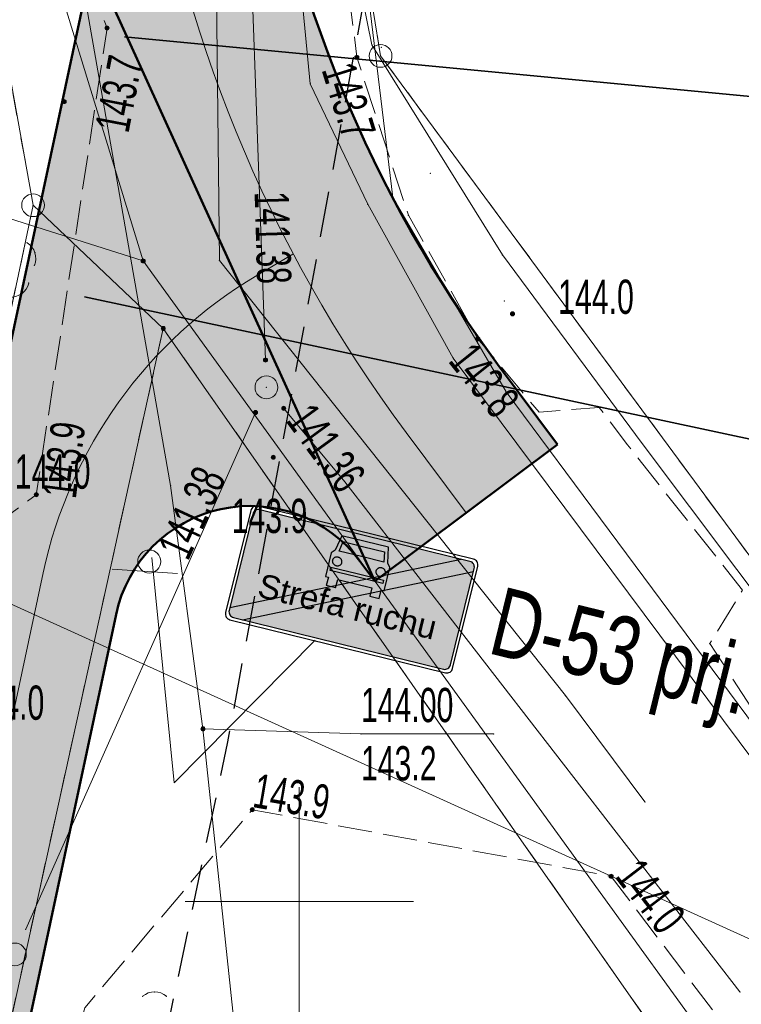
# Model space of a CAD drawing. Extents: x 6456700 to 6518119, y 5963420 to 5980059.
# Tile 142 of 256: x 6512163 to 6512178, y 5965697 to 5965718. Entities that reach past the tile are written whole.
import ezdxf
from ezdxf.enums import TextEntityAlignment as Align

# ---------------------------------------------------------------- set-up
doc = ezdxf.new("R2010")
doc.units = 0
doc.header["$MEASUREMENT"] = 0
for name, pattern in [('L_0_03', [1, 0.5, -0.5]), ('L_0_04', [1.5, 1, -0.5]), ('L_0_52', [1, 0.75, -0.25])]:
    doc.linetypes.add(name, pattern=pattern)
doc.layers.get('0').update_dxf_attribs({"color": 2, "linetype": 'CONTINUOUS', "lineweight": 5})
for name, color, linetype, lineweight in [('18mm Kreska ciągła', 7, 'CONTINUOUS', 18), ('202_punkt_graniczny', 7, 'CONTINUOUS', 18), ('203_punkt_graniczny', 7, 'CONTINUOUS', 18), ('218_kontur_uzytku_gruntowego', 96, 'L_0_03', 18), ('219_dzialka_ewidencyjna', 7, 'CONTINUOUS', 18), ('35mm Ciągła', 7, 'CONTINUOUS', 35), ('50mm Kreska ciągła', 7, 'CONTINUOUS', 50), ('9mm Kreska ciągła', 252, 'CONTINUOUS', 9), ('drzewo_lisciaste', 7, 'CONTINUOUS', 18), ('jezdnia', 7, 'CONTINUOUS', 18), ('ogrodzenie_trwale', 7, 'CONTINUOUS', 18), ('pikieta_naturalna', 7, 'CONTINUOUS', 18), ('pikieta_naturalna_Atr2', 7, 'CONTINUOUS', 18), ('pikieta_naturalna_Atr3', 7, 'CONTINUOUS', 18), ('przewod_elektroenergetyczny_podziemny', 7, 'CONTINUOUS', 18), ('przewod_kanalizacyjny', 7, 'CONTINUOUS', 18), ('przewod_telekomunikacyjny_podziemny', 7, 'CONTINUOUS', 18), ('przewod_wodociagowy', 7, 'CONTINUOUS', 18), ('rzedna', 7, 'CONTINUOUS', 18), ('rzedna_Atr2', 7, 'CONTINUOUS', 18), ('rzedna_Atr3', 7, 'CONTINUOUS', 18), ('siatka_krzyrzy', 7, 'CONTINUOUS', 18), ('studnia_kanalizacyjna', 7, 'CONTINUOUS', 18), ('Zakres', 7, 'CONTINUOUS', 18)]:
    doc.layers.add(name, color=color, linetype=linetype, lineweight=lineweight)
doc.layers.add('zn_pion', color=7, linetype='CONTINUOUS')
doc.layers.add('ZNAKI_PIONOWE', color=7, linetype='CONTINUOUS')
doc.styles.add('o_d', font='arial.ttf')
doc.styles.get("Standard").update_dxf_attribs({"font": 'txt', "width": 0.75})

# ---------------------------------------------------------------- blocks, each defined once
blk = doc.blocks.new('mdcp_nowa')
at = {"layer": '203_punkt_graniczny', "linetype": 'Continuous', "lineweight": 18, "true_color": 0x000000}
blk.add_hatch(color=18, dxfattribs=at).paths.add_polyline_path([(6494897.02, 5982162.505, 1), (6494897.02, 5982162.595, 1)])
at = {"layer": 'pikieta_naturalna', "linetype": 'Continuous', "lineweight": 18, "true_color": 0x000000}
for points in [[(6494895.79, 5982169.085, 1), (6494895.79, 5982169.175, 1)], [(6494901.26, 5982168.445, 1), (6494901.26, 5982168.535, 1)], [(6494894.85, 5982167.475, 1), (6494894.85, 5982167.565, 1)], [(6494904.67, 5982162.825, 1), (6494904.67, 5982162.915, 1)], [(6494903.91, 5982162.275, 1), (6494903.91, 5982162.365, 1)], [(6494899.43, 5982159.685, 1), (6494899.43, 5982159.775, 1)], [(6494894.24, 5982158.865, 1), (6494894.24, 5982158.955, 1)], [(6494898.97, 5982151.965, 1), (6494898.97, 5982152.055, 1)], [(6494906.83, 5982150.505, 1), (6494906.83, 5982150.595, 1)]]:
    blk.add_hatch(color=18, dxfattribs=at).paths.add_polyline_path(points)
at = {"layer": 'rzedna', "linetype": 'Continuous', "lineweight": 18, "true_color": 0x000000}
for points in [[(6494896.58, 5982163.985, 1), (6494896.58, 5982164.075, 1)], [(6494899.26, 5982161.815, 1), (6494899.26, 5982161.905, 1)], [(6494899.04, 5982160.665, 1), (6494899.04, 5982160.755, 1)], [(6494899.66, 5982160.755, 1), (6494899.66, 5982160.845, 1)], [(6494897.89, 5982153.735, 1), (6494897.89, 5982153.825, 1)]]:
    blk.add_hatch(color=18, dxfattribs=at).paths.add_polyline_path(points)
at = {"layer": '202_punkt_graniczny', "color": 7, "linetype": 'Continuous', "lineweight": 18}
for centre in [(6494901.78, 5982168.52), (6494894.17, 5982165.25)]:
    blk.add_circle(centre, 0.25, dxfattribs=at)
at = {"layer": '202_punkt_graniczny'}
for p in [(6494901.78, 5982168.52), (6494894.17, 5982165.25)]:
    blk.add_point(p, dxfattribs=at)
at = {"layer": '203_punkt_graniczny', "color": 7, "linetype": 'Continuous', "lineweight": 18}
blk.add_circle((6494897.02, 5982162.55), 0.045, dxfattribs=at)
at = {"layer": '203_punkt_graniczny'}
blk.add_point((6494897.02, 5982162.55), dxfattribs=at)
at = {"layer": '218_kontur_uzytku_gruntowego', "lineweight": 18, "flags": 128}
for points in [[(6494899.63, 5982181.82), (6494901.78, 5982168.52)], [(6494894.17, 5982165.25), (6494892.83, 5982172.71)], [(6494901.78, 5982168.52), (6494919.75, 5982144.17)], [(6494882.71, 5982111.1), (6494894.17, 5982165.25)], [(6494897.02, 5982162.55), (6494891.82, 5982138.96)], [(6494911.51, 5982141.83), (6494897.02, 5982162.55)]]:
    blk.add_lwpolyline(points, dxfattribs=at)
at = {"layer": '218_kontur_uzytku_gruntowego'}
for p in [(6494901.78, 5982168.52), (6494901.78, 5982168.52), (6494901.78, 5982168.52), (6494901.78, 5982168.52), (6494894.17, 5982165.25), (6494894.17, 5982165.25), (6494894.17, 5982165.25), (6494894.17, 5982165.25), (6494897.02, 5982162.55), (6494897.02, 5982162.55), (6494897.02, 5982162.55), (6494897.02, 5982162.55)]:
    blk.add_point(p, dxfattribs=at)
at = {"layer": '219_dzialka_ewidencyjna', "color": 3, "linetype": 'Continuous', "lineweight": 18, "flags": 128}
for points in [[(6494899.63, 5982181.82), (6494901.78, 5982168.52)], [(6494892.83, 5982172.71), (6494894.17, 5982165.25)], [(6494901.78, 5982168.52), (6494919.75, 5982144.17)], [(6494882.71, 5982111.1), (6494894.17, 5982165.25)], [(6494897.02, 5982162.55), (6494894.17, 5982165.25)], [(6494897.02, 5982162.55), (6494891.82, 5982138.96)], [(6494897.02, 5982162.55), (6494911.51, 5982141.83)]]:
    blk.add_lwpolyline(points, dxfattribs=at)
at = {"layer": '219_dzialka_ewidencyjna', "color": 3}
for p in [(6494901.78, 5982168.52), (6494901.78, 5982168.52), (6494894.17, 5982165.25), (6494894.17, 5982165.25), (6494894.17, 5982165.25), (6494897.02, 5982162.55), (6494897.02, 5982162.55), (6494897.02, 5982162.55)]:
    blk.add_point(p, dxfattribs=at)
at = {"layer": 'drzewo_lisciaste', "color": 94, "linetype": 'Continuous', "lineweight": 13}
for centre, start, end in [((6494893.83, 5982164.084), 337.452, 58.692), ((6494893.685, 5982163.636), 265.129, 346.779), ((6494896.83, 5982147.62), 49.272, 130.728)]:
    blk.add_arc(centre, 0.4, start, end, dxfattribs=at)
at = {"layer": 'drzewo_lisciaste'}
for p in [(6494894.038, 5982164.426), (6494894.21, 5982164.208), (6494894.199, 5982163.931), (6494894.074, 5982163.545), (6494893.92, 5982163.312), (6494896.569, 5982147.923), (6494896.83, 5982148.02), (6494897.091, 5982147.923)]:
    blk.add_point(p, dxfattribs=at)
at = {"layer": 'jezdnia', "color": 7, "linetype": 'L_0_52', "lineweight": 18, "flags": 128}
blk.add_lwpolyline([(6494906.64, 5982204.07), (6494902.51, 5982191.42), (6494900.83, 5982182.45), (6494900.46, 5982175.05), (6494901.26, 5982168.49), (6494902.39, 5982165.03), (6494903.91, 5982162.32), (6494905.25, 5982160.72), (6494906.57, 5982160.82), (6494907.19, 5982160), (6494909.71, 5982156.82), (6494908.99, 5982155.65), (6494910.46, 5982153.38), (6494916.76, 5982144.94), (6494937.893, 5982116.515), (6494936.342, 5982111.073), (6494913.16, 5982142.2), (6494906.83, 5982150.55), (6494898.97, 5982152.01), (6494895.3, 5982147.67), (6494891.95, 5982135.64), (6494888.64, 5982134.89), (6494891.5, 5982146.29), (6494893.15, 5982153.16), (6494891.97, 5982154.04), (6494892.72, 5982157.79), (6494894.24, 5982158.91), (6494895.79, 5982169.13), (6494894.29, 5982173.33), (6494895.64, 5982177.43), (6494896.84, 5982181.98), (6494898.4, 5982189.84), (6494901.9, 5982203.21), (6494906.14, 5982216.99), (6494910.48, 5982216.25)], close=True, dxfattribs=at)
at = {"layer": 'jezdnia'}
for p in [(6494895.79, 5982169.13), (6494901.26, 5982168.49), (6494902.39, 5982165.03), (6494903.91, 5982162.32), (6494905.25, 5982160.72), (6494906.57, 5982160.82), (6494907.19, 5982160), (6494894.24, 5982158.91), (6494908.99, 5982155.65), (6494898.97, 5982152.01), (6494906.83, 5982150.55)]:
    blk.add_point(p, dxfattribs=at)
at = {"layer": 'ogrodzenie_trwale'}
for p in [(6494901.8, 5982168.71), (6494894.88, 5982167.8), (6494902.87, 5982165.95), (6494904.49, 5982163.15), (6494906.57, 5982160.82)]:
    blk.add_point(p, dxfattribs=at)
at = {"layer": 'pikieta_naturalna', "color": 7, "linetype": 'Continuous', "lineweight": 18}
for centre in [(6494895.79, 5982169.13), (6494901.26, 5982168.49), (6494894.85, 5982167.52), (6494904.67, 5982162.87), (6494903.91, 5982162.32), (6494899.43, 5982159.73), (6494894.24, 5982158.91), (6494898.97, 5982152.01), (6494906.83, 5982150.55)]:
    blk.add_circle(centre, 0.045, dxfattribs=at)
at = {"layer": 'pikieta_naturalna'}
for p in [(6494895.79, 5982169.13), (6494901.26, 5982168.49), (6494894.85, 5982167.52), (6494904.67, 5982162.87), (6494903.91, 5982162.32), (6494899.43, 5982159.73), (6494894.24, 5982158.91), (6494898.97, 5982152.01), (6494906.83, 5982150.55)]:
    blk.add_point(p, dxfattribs=at)
at = {"layer": 'przewod_elektroenergetyczny_podziemny', "color": 1, "linetype": 'Continuous', "lineweight": 18, "flags": 128}
for points in [[(6494893.89, 5982172.74), (6494895.24, 5982173.8), (6494901.29, 5982171.69), (6494902.05, 5982165.42), (6494904.53, 5982161.16), (6494915.81, 5982145.98), (6494917.2, 5982145.07), (6494934.43, 5982122.21), (6494934.47, 5982120.15), (6494935.82, 5982118.44), (6494938.169, 5982117.481)], [(6494893.89, 5982172.74), (6494895.24, 5982173.8), (6494901.08, 5982171.29), (6494901.59, 5982168.76), (6494904.45, 5982164.16), (6494907.51, 5982160.03), (6494910.62, 5982155.89), (6494915.23, 5982149.39), (6494919.67, 5982143.44), (6494920.14, 5982143.62)], [(6494893.89, 5982172.74), (6494895.24, 5982173.8), (6494895.34, 5982169.61), (6494897.18, 5982159.11), (6494897.89, 5982153.78), (6494899.36, 5982139.9)], [(6494912.53, 5982141.98), (6494896.58, 5982164.03), (6494894.06, 5982172.25)]]:
    blk.add_lwpolyline(points, dxfattribs=at)
at = {"layer": 'przewod_elektroenergetyczny_podziemny'}
for p in [(6494901.59, 5982168.76), (6494902.05, 5982165.42), (6494904.45, 5982164.16), (6494896.58, 5982164.03), (6494904.53, 5982161.16), (6494907.51, 5982160.03), (6494897.18, 5982159.11), (6494897.89, 5982153.78)]:
    blk.add_point(p, dxfattribs=at)
at = {"layer": 'przewod_kanalizacyjny', "color": 34, "linetype": 'Continuous', "lineweight": 18, "flags": 128}
for points in [[(6494899.26, 5982161.86), (6494898.77, 5982175.39)], [(6494899.04, 5982160.71), (6494894.01, 5982149.39)], [(6494899.66, 5982160.8), (6494901, 5982159.19), (6494909.65, 5982148.02)]]:
    blk.add_lwpolyline(points, dxfattribs=at)
at = {"layer": 'przewod_kanalizacyjny'}
for p in [(6494899.26, 5982161.86), (6494899.04, 5982160.71), (6494899.66, 5982160.8), (6494901, 5982159.19), (6494894.01, 5982149.39), (6494909.65, 5982148.02)]:
    blk.add_point(p, dxfattribs=at)
at = {"layer": 'przewod_telekomunikacyjny_podziemny', "color": 30, "linetype": 'Continuous', "lineweight": 18, "flags": 128}
for points in [[(6494901.62, 5982190.73), (6494900.43, 5982185.82), (6494899.32, 5982177.51), (6494900.24, 5982167.91), (6494901.5, 5982165.27), (6494903.37, 5982161.9), (6494915.21, 5982146.03), (6494916.57, 5982146.14)], [(6494881.74, 5982161.93), (6494916.57, 5982146.14)]]:
    blk.add_lwpolyline(points, dxfattribs=at)
at = {"layer": 'przewod_telekomunikacyjny_podziemny'}
for p in [(6494900.24, 5982167.91), (6494901.5, 5982165.27), (6494903.37, 5982161.9)]:
    blk.add_point(p, dxfattribs=at)
at = {"layer": 'przewod_wodociagowy', "color": 5, "linetype": 'Continuous', "lineweight": 18, "flags": 128}
blk.add_lwpolyline([(6494907.57, 5982152.18), (6494905.83, 5982154.51), (6494898.25, 5982164.04), (6494898.06, 5982180.83), (6494903.98, 5982205.49), (6494905.04, 5982209.28), (6494911.31, 5982228.37), (6494914.05, 5982237.38), (6494923.22, 5982259.63), (6494928.59, 5982272.81), (6494941.25, 5982299.9), (6494937.3, 5982301.7), (6494937.02, 5982301.82)], dxfattribs=at)
at = {"layer": 'przewod_wodociagowy'}
for p in [(6494898.25, 5982164.04), (6494905.83, 5982154.51), (6494907.57, 5982152.18)]:
    blk.add_point(p, dxfattribs=at)
at = {"layer": 'rzedna', "color": 7, "linetype": 'Continuous', "lineweight": 18}
for centre in [(6494896.58, 5982164.03), (6494899.26, 5982161.86), (6494899.04, 5982160.71), (6494899.66, 5982160.8), (6494897.89, 5982153.78)]:
    blk.add_circle(centre, 0.045, dxfattribs=at)
at = {"layer": 'rzedna'}
for p in [(6494896.58, 5982164.03), (6494899.26, 5982161.86), (6494899.04, 5982160.71), (6494899.66, 5982160.8), (6494897.89, 5982153.78)]:
    blk.add_point(p, dxfattribs=at)
at = {"layer": 'rzedna_Atr2', "color": 7, "linetype": 'Continuous', "lineweight": 18, "flags": 128}
for points in [[(6494896.58, 5982164.03), (6494892.63, 5982165.28), (6494889.75, 5982165.28)], [(6494897.89, 5982153.78), (6494901.35, 5982153.67), (6494904.257, 5982153.67)]]:
    blk.add_lwpolyline(points, dxfattribs=at)
at = {"layer": 'rzedna_Atr2'}
for p in [(6494896.58, 5982164.03), (6494897.89, 5982153.78), (6494901.35, 5982153.67), (6494904.257, 5982153.67)]:
    blk.add_point(p, dxfattribs=at)
at = {"layer": 'siatka_krzyrzy', "linetype": 'Continuous', "lineweight": 18, "flags": 128}
for points in [[(6494900, 5982147.5), (6494900, 5982152.5)], [(6494897.5, 5982150), (6494902.5, 5982150)]]:
    blk.add_lwpolyline(points, dxfattribs=at)
at = {"layer": 'studnia_kanalizacyjna', "color": 34, "linetype": 'Continuous', "lineweight": 13}
for centre in [(6494899.28, 5982161.26), (6494893.77, 5982148.84)]:
    blk.add_circle(centre, 0.25, dxfattribs=at)
at = {"layer": 'studnia_kanalizacyjna'}
blk.add_point((6494899.28, 5982161.26), dxfattribs=at)
at = {"layer": 'Zakres', "linetype": 'L_0_04', "lineweight": 25, "flags": 128}
blk.add_lwpolyline([(6495113.77, 5985050.22), (6495121.12, 5984877.07), (6495125.76, 5984757.87), (6495129.89, 5984649.81), (6495141.08, 5984611.3), (6495145.77, 5984544.53), (6495147.36, 5984487.27), (6495157.22, 5984392.07), (6495162.95, 5984387.45), (6495180.24, 5984384.16), (6495229.5, 5984386.61), (6495251.65, 5984373.41), (6495258.77, 5984357.12), (6495255.44, 5984330.44), (6495250.77, 5984304.39), (6495252.21, 5984282.78), (6495255.46, 5984256.45), (6495254.94, 5984238.25), (6495266.4, 5984211), (6495277.24, 5984182.33), (6495294.2, 5984133.19), (6495300.94, 5984095.37), (6495313.24, 5984037.69), (6495317.44, 5983978.18), (6495300.35, 5983922.18), (6495282.35, 5983883.38), (6495266.21, 5983862.23), (6495242.03, 5983839.67), (6495211.11, 5983816.86), (6495158.26, 5983772.66), (6495130.6, 5983651.16), (6495116.31, 5983543.43), (6495129.51, 5983346.73), (6495134.58, 5983264.71), (6495139.64, 5983186.97), (6495193.25, 5983077.94), (6495199.2, 5983041.97), (6495206.23, 5983026), (6495208.96, 5983004.88), (6495202.27, 5982979.48), (6495202.42, 5982950.13), (6495209.35, 5982897.38), (6495215.97, 5982850.34), (6495228.6, 5982809.97), (6495226.85, 5982778.82), (6495225.04, 5982750.56), (6495220.26, 5982723.37), (6495226.54, 5982679.97), (6495206.06, 5982669.48), (6495192.68, 5982657.71), (6495184.57, 5982648.65), (6495174.78, 5982624.58), (6495164.23, 5982604.61), (6495150.7, 5982588.3), (6495137.69, 5982582.43), (6495118.26, 5982573.75), (6495100.35, 5982558.42), (6495090.36, 5982544.99), (6495075.87, 5982519.06), (6495060.83, 5982499.68), (6495049.41, 5982485.49), (6495035.07, 5982459.7), (6495006.7, 5982406.64), (6494980.89, 5982351.84), (6494944.35, 5982293.29), (6494925.72, 5982250.11), (6494905.2, 5982190.37), (6494898.43, 5982153.5), (6494879.51, 5982063.89), (6494864.14, 5981992.66), (6494816.93, 5981768.61), (6494777.79, 5981577.7), (6494739.84, 5981394.72), (6494718.65, 5981297.89), (6494716.45, 5981237.31), (6494738.62, 5981208.21), (6494776.48, 5981173.06), (6494817.16, 5981137.44), (6494847.63, 5981109.8), (6494877.39, 5981077.08), (6494912.75, 5981030.55), (6494916.06, 5981014.71), (6494903.86, 5980957.01), (6494916.13, 5980953.51), (6494892.32, 5980927.59), (6494850.7, 5980858.8), (6494806.81, 5980779.89), (6494785.1, 5980753.49), (6494715.22, 5980723.29), (6494679.96, 5980686.78), (6494651.35, 5980651.29), (6494549.14, 5980683.24), (6494511.84, 5980659.66), (6494443.61, 5980630.33), (6494428.78, 5980598.6), (6494431.58, 5980579.46), (6494420.56, 5980549.76), (6494416.45, 5980528.2), (6494403.86, 5980507.16), (6494388.89, 5980482.96), (6494365.32, 5980407.99), (6494335.67, 5980315.15), (6494332.29, 5980297.41), (6494335.1, 5980278.18), (6494347.25, 5980254.84), (6494336.79, 5980250.09), (6494300.04, 5980271.34), (6494320.8, 5980301.43), (6494336.81, 5980349.17), (6494344.85, 5980380.92), (6494360.85, 5980437.13), (6494374.18, 5980476.38), (6494386.14, 5980498.84), (6494403.02, 5980528.52), (6494411.33, 5980563.19), (6494420.84, 5980586.25), (6494420.25, 5980601.11), (6494434.95, 5980635.94), (6494446.75, 5980644.99), (6494465.77, 5980647.27), (6494513.02, 5980669.46), (6494507.85, 5980679.68), (6494547.89, 5980705.83), (6494570.06, 5980691.34), (6494636.17, 5980669.05), (6494706.14, 5980756.86), (6494742.78, 5980772.58), (6494798.53, 5980814.27), (6494826.12, 5980867.97), (6494849.57, 5980908.6), (6494845.35, 5980942.01), (6494853.94, 5980970.83), (6494891.08, 5980960.54), (6494890.11, 5980965.73), (6494903.94, 5981025.69), (6494869.98, 5981070.3), (6494770.97, 5981160.58), (6494728.18, 5981200.64), (6494706.13, 5981229.56), (6494707.94, 5981299.75), (6494728.84, 5981398.1), (6494767.06, 5981580.19), (6494806.17, 5981770.55), (6494854.36, 5981994.76), (6494869.73, 5982065.97), (6494888.61, 5982155.44), (6494891.67, 5982173.95), (6494895.82, 5982197.45), (6494916.38, 5982253.72), (6494935.47, 5982297.95), (6494954.97, 5982331.67), (6494972.09, 5982356.64), (6494997.76, 5982411.14), (6495026.29, 5982464.48), (6495041.09, 5982491.09), (6495052.99, 5982505.88), (6495067.51, 5982524.6), (6495081.94, 5982550.43), (6495092.99, 5982565.28), (6495112.86, 5982582.29), (6495133.59, 5982591.55), (6495144.48, 5982596.46), (6495155.87, 5982610.19), (6495165.7, 5982628.8), (6495175.96, 5982654.03), (6495185.62, 5982664.83), (6495200.4, 5982677.82), (6495212.49, 5982688.04), (6495209.64, 5982723.43), (6495215.22, 5982750.57), (6495216.87, 5982779.54), (6495218.31, 5982809.31), (6495206.86, 5982847.92), (6495199.44, 5982894.74), (6495192.11, 5982948.71), (6495190.16, 5982979.24), (6495183.47, 5983075.16), (6495129.79, 5983184.34), (6495124.6, 5983264.07), (6495119.53, 5983346.09), (6495106.27, 5983543.75), (6495120.74, 5983652.9), (6495148.75, 5983779.42), (6495204.15, 5983826.04), (6495273.41, 5983889.36), (6495288.53, 5983927.42), (6495300.83, 5983964.69), (6495303.91, 5983980.14), (6495301.32, 5984039.55), (6495291.1, 5984093.63), (6495284.5, 5984130.67), (6495267.84, 5984178.93), (6495257.12, 5984207.3), (6495244.96, 5984236.19), (6495244.79, 5984255.42), (6495242.25, 5984281.97), (6495240.71, 5984304.95), (6495245.55, 5984331.94), (6495248.51, 5984355.64), (6495243.77, 5984366.47), (6495226.98, 5984376.47), (6495179.54, 5984374.12), (6495158.61, 5984378.09), (6495147.7, 5984386.91), (6495137.38, 5984486.61), (6495135.78, 5984544.04), (6495131.18, 5984609.54), (6495119.95, 5984648.2), (6495115.76, 5984757.49), (6495111.12, 5984876.67), (6495103.73, 5985050.93), (6495109.36, 5985081.73), (6495120.41, 5985085.88)], close=True, dxfattribs=at)
at = {"layer": 'Zakres'}
blk.add_point((6494898.43, 5982153.5), dxfattribs=at)
at = {"layer": 'pikieta_naturalna_Atr2', "color": 7, "lineweight": 15, "width": 0.66}
for s, rotation, p in [('143.7', 79.1, (6494895.52, 5982166.95)), ('143.7', 287.2, (6494901.2, 5982168.44)), ('143.8', 308.6, (6494903.83, 5982162.3)), ('143.9', 82.6, (6494894.36, 5982158.9)), ('143.9', 350.3, (6494899.08, 5982152.81)), ('144.0', 307.5, (6494907.49, 5982151))]:
    blk.add_text(s, height=0.75, rotation=rotation, dxfattribs=at).set_placement(p, align=Align.TOP_LEFT)
for s, p in [('144.0', (6494905.67, 5982163.62)), ('144.0', (6494893.77, 5982159.79)), ('143.9', (6494898.52, 5982158.82)), ('144.0', (6494892.76, 5982154.73))]:
    blk.add_text(s, height=0.75, dxfattribs=at).set_placement(p, align=Align.TOP_LEFT)
at = {"layer": 'pikieta_naturalna_Atr3', "color": 7, "lineweight": 15, "width": 0.66}
for s, rotation, p in [('143.7', 79.1, (6494895.52, 5982166.95)), ('143.7', 287.2, (6494901.2, 5982168.44)), ('143.8', 308.6, (6494903.83, 5982162.3)), ('143.9', 82.6, (6494894.36, 5982158.9)), ('143.9', 350.3, (6494899.08, 5982152.81)), ('144.0', 307.5, (6494907.49, 5982151))]:
    blk.add_text(s, height=0.75, rotation=rotation, dxfattribs=at).set_placement(p, align=Align.TOP_LEFT)
at = {"layer": 'rzedna_Atr2', "color": 7, "lineweight": 15, "width": 0.66}
for s, rotation, p in [('141.38', 271.7, (6494899.77, 5982165.563)), ('141.36', 306.2, (6494900.295, 5982160.973)), ('141.38', 65.2, (6494896.879, 5982157.754))]:
    blk.add_text(s, height=0.75, rotation=rotation, dxfattribs=at).set_placement(p, align=Align.TOP_LEFT)
blk.add_text('144.00', height=0.75, dxfattribs=at).set_placement((6494901.35, 5982154.678), align=Align.TOP_LEFT)
at = {"layer": 'rzedna_Atr3', "color": 7, "lineweight": 15, "width": 0.66}
blk.add_text('143.2', height=0.75, dxfattribs=at).set_placement((6494901.35, 5982153.402), align=Align.TOP_LEFT)
blk = doc.blocks.new('D-47_k')
blk.add_hatch(color=255).paths.add_polyline_path([(39, 37, 0.414214), (37, 39), (-37, 39, 0.414214), (-39, 37), (-39, 3, 0.414214), (-37, 1), (37, 1, 0.414214), (39, 3)])
at = {"color": 7}
for points in [[(-38, 0), (38, 0, 0.414214), (40, 2), (40, 38, 0.414214), (38, 40), (-38, 40, 0.414214), (-40, 38), (-40, 2, 0.414214)], [(-37, 1), (37, 1, 0.414214), (39, 3), (39, 37, 0.414214), (37, 39), (-37, 39, 0.414214), (-39, 37), (-39, 3, 0.414214)]]:
    blk.add_lwpolyline(points, format="xyb", close=True, dxfattribs=at)
blk = doc.blocks.new('du3_k')
blk.add_hatch(color=10).paths.add_polyline_path([(39, 35.92), (39, 37, 0.414214), (37, 39), (33.85, 39), (-39, 4.08), (-39, 3, 0.414214), (-37, 1), (-33.85, 1)])
at = {"color": 10}
for p, q in [((-39, 4.08), (33.85, 39)), ((-33.85, 1), (39, 35.92))]:
    blk.add_line(p, q, dxfattribs=at)
blk = doc.blocks.new('^pi064030-234042')
h = blk.add_hatch()
h.set_pattern_fill('ANGLE', color=19)
h.set_pattern_definition([(0, (-5.734, -2.136), (0, 6.985), [5.08, -1.905]), (90, (-5.734, -2.136), (-6.985, 4e-16), [5.08, -1.905])])
h.paths.add_polyline_path([(0.661, 2.221), (0.661, 1.921), (0.986, 1.921), (0.986, 2.221), (1.086, 2.221), (1.086, 3.046), (0.986, 3.171), (0.879, 3.703), (0.054, 3.703), (-0.771, 3.703), (-0.876, 3.171), (-0.976, 3.046), (-0.976, 2.221), (-0.876, 2.221), (-0.876, 1.921), (-0.546, 1.921), (-0.546, 2.221)])
h.paths.add_polyline_path([(-0.727, 3.171), (-0.671, 3.521), (0.054, 3.521), (0.779, 3.521), (0.843, 3.171), (0.054, 3.171)], flags=16)
h.paths.add_polyline_path([(0.054, 2.571), (0.986, 2.571), (0.986, 2.458), (0.054, 2.458), (-0.876, 2.458), (-0.876, 2.571)], flags=16)
h.paths.add_polyline_path([(-0.55, 2.841, -0.054772), (-0.546, 2.812, -0.054772), (-0.55, 2.783, -0.053777), (-0.559, 2.756, -0.052029), (-0.574, 2.73, -0.049907), (-0.595, 2.707, -0.047796), (-0.62, 2.689, -0.045996), (-0.649, 2.675, -0.044706), (-0.68, 2.667, -0.044038), (-0.712, 2.664, -0.044038), (-0.745, 2.667, -0.044706), (-0.776, 2.675, -0.045996), (-0.804, 2.689, -0.047796), (-0.829, 2.707, -0.049237), (-0.85, 2.73, -0.052742), (-0.865, 2.756, -0.053777), (-0.875, 2.783, -0.054772), (-0.878, 2.812, -0.054772), (-0.875, 2.841, -0.053777), (-0.865, 2.869, -0.052742), (-0.85, 2.895, -0.049237), (-0.829, 2.917, -0.047796), (-0.804, 2.936, -0.045996), (-0.776, 2.949, -0.044706), (-0.745, 2.958, -0.044038), (-0.712, 2.961, -0.044038), (-0.68, 2.958, -0.044706), (-0.649, 2.949, -0.045996), (-0.62, 2.936, -0.047796), (-0.595, 2.917, -0.049907), (-0.574, 2.895, -0.052029), (-0.559, 2.869, -0.053777)], flags=16)
h.paths.add_polyline_path([(0.656, 2.812, -0.054772), (0.659, 2.841, -0.053777), (0.668, 2.869, -0.052742), (0.684, 2.895, -0.049237), (0.704, 2.917, -0.047796), (0.73, 2.936, -0.045996), (0.758, 2.949, -0.044706), (0.789, 2.958, -0.044038), (0.822, 2.961, -0.044038), (0.854, 2.958, -0.044706), (0.885, 2.949, -0.045996), (0.914, 2.936, -0.047796), (0.939, 2.917, -0.049907), (0.959, 2.895, -0.052029), (0.975, 2.869, -0.053777), (0.984, 2.841, -0.054772), (0.987, 2.812, -0.054772), (0.984, 2.783, -0.053777), (0.975, 2.756, -0.052029), (0.959, 2.73, -0.049907), (0.939, 2.707, -0.047796), (0.914, 2.689, -0.045996), (0.885, 2.675, -0.044706), (0.854, 2.667, -0.044038), (0.822, 2.664, -0.044038), (0.789, 2.667, -0.044706), (0.758, 2.675, -0.045996), (0.73, 2.689, -0.047796), (0.704, 2.707, -0.049237), (0.684, 2.73, -0.052742), (0.668, 2.756, -0.053777), (0.659, 2.783, -0.054772)], flags=16)
at = {"color": 7, "linetype": 'Continuous'}
for p, q in [((-0.771, 3.703), (-0.876, 3.171)), ((0.054, 3.703), (-0.771, 3.703)), ((-0.727, 3.171), (-0.671, 3.521)), ((-0.671, 3.521), (0.054, 3.521)), ((0.879, 3.703), (0.054, 3.703)), ((0.054, 3.521), (0.779, 3.521)), ((0.779, 3.521), (0.843, 3.171)), ((0.986, 3.171), (0.879, 3.703)), ((-0.876, 3.171), (-0.976, 3.046)), ((-0.976, 3.046), (-0.976, 2.221)), ((0.054, 3.171), (-0.727, 3.171)), ((0.843, 3.171), (0.054, 3.171)), ((1.086, 3.046), (0.986, 3.171)), ((1.086, 2.221), (1.086, 3.046)), ((-0.876, 2.571), (0.054, 2.571)), ((-0.876, 2.458), (-0.876, 2.571)), ((0.054, 2.458), (-0.876, 2.458)), ((0.054, 2.571), (0.986, 2.571)), ((0.986, 2.458), (0.054, 2.458)), ((0.986, 2.571), (0.986, 2.458)), ((-0.976, 2.221), (-0.876, 2.221)), ((-0.876, 2.221), (-0.876, 1.921)), ((-0.546, 2.221), (0.661, 2.221)), ((-0.546, 1.921), (-0.546, 2.221)), ((0.661, 2.221), (0.661, 1.921)), ((0.986, 1.921), (0.986, 2.221)), ((0.986, 2.221), (1.086, 2.221)), ((-0.546, 1.921), (-0.876, 1.921)), ((0.661, 1.921), (0.986, 1.921))]:
    blk.add_line(p, q, dxfattribs=at)
for points in [[(-0.878, 2.812, 0.054772), (-0.875, 2.783, 0.053777), (-0.865, 2.756, 0.052029), (-0.85, 2.73, 0.049907), (-0.829, 2.707, 0.047796), (-0.804, 2.689, 0.045996), (-0.776, 2.675, 0.044706), (-0.745, 2.667, 0.044038), (-0.712, 2.664, 0.044038), (-0.68, 2.667, 0.044706), (-0.649, 2.675, 0.045996), (-0.62, 2.689, 0.047796), (-0.595, 2.707, 0.049907), (-0.574, 2.73, 0.052029), (-0.559, 2.756, 0.053777), (-0.55, 2.783, 0.054772), (-0.546, 2.812, 0.054772), (-0.55, 2.841, 0.053777), (-0.559, 2.869, 0.052029), (-0.574, 2.895, 0.049907), (-0.595, 2.917, 0.047796), (-0.62, 2.936, 0.045996), (-0.649, 2.949, 0.044706), (-0.68, 2.958, 0.044038), (-0.712, 2.961, 0.044038), (-0.745, 2.958, 0.044706), (-0.776, 2.949, 0.045996), (-0.804, 2.936, 0.047796), (-0.829, 2.917, 0.049907), (-0.85, 2.895, 0.052029), (-0.865, 2.869, 0.053777), (-0.875, 2.841, 0.054772)], [(0.987, 2.812, 0.054772), (0.984, 2.841, 0.053777), (0.975, 2.869, 0.052029), (0.959, 2.895, 0.049907), (0.939, 2.917, 0.047796), (0.914, 2.936, 0.045996), (0.885, 2.949, 0.044706), (0.854, 2.958, 0.044038), (0.822, 2.961, 0.044038), (0.789, 2.958, 0.044706), (0.758, 2.949, 0.045996), (0.73, 2.936, 0.047796), (0.704, 2.917, 0.049907), (0.684, 2.895, 0.052029), (0.668, 2.869, 0.053777), (0.659, 2.841, 0.054772), (0.656, 2.812, 0.054772), (0.659, 2.783, 0.053777), (0.668, 2.756, 0.052029), (0.684, 2.73, 0.049907), (0.704, 2.707, 0.047796), (0.73, 2.689, 0.045996), (0.758, 2.675, 0.044706), (0.789, 2.667, 0.044038), (0.822, 2.664, 0.044038), (0.854, 2.667, 0.044706), (0.885, 2.675, 0.045996), (0.914, 2.689, 0.047796), (0.939, 2.707, 0.049907), (0.959, 2.73, 0.052029), (0.975, 2.756, 0.053777), (0.984, 2.783, 0.054772)]]:
    blk.add_lwpolyline(points, format="xyb", close=True, dxfattribs=at)
at = {"layer": 'zn_pion', "xscale": 0.09999999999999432, "yscale": 0.09999999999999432, "zscale": 0.09999999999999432}
for name in ['D-47_k', 'du3_k']:
    blk.add_blockref(name, (0, 0), dxfattribs=at)
at = {"layer": 'zn_pion', "color": 250, "style": 'o_d'}
blk.add_text('Strefa ruchu', height=0.82, dxfattribs=at).set_placement((0, 1.4), align=Align.MIDDLE_CENTER)

msp = doc.modelspace()

# ---------------------------------------------------------------- block references
at = {"linetype": 'ByBlock'}
msp.add_blockref('mdcp_nowa', (17268.786, -16450.998), dxfattribs=at)

# ---------------------------------------------------------------- next in the draw order: hatches: boundary and pattern name
at = {"layer": '9mm Kreska ciągła'}
h = msp.add_hatch(dxfattribs=at)
h.set_pattern_fill('SAND_AND_LIME', color=4, scale=0.1)
h.set_pattern_definition([(37.5, (6512163.41104, 5965706.02106), (-0.006803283, 0.208096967), [0, -0.16416, 0, -0.1836, 0, -0.1755]), (7.5, (6512163.41104, 5965706.02106), (0.19113588, 0.30479178), [0, -0.08856, 0, -0.14796, 0, -0.0567]), (-32.5, (6512163.2782, 5965706.02106), (0.33632732, 0.00061118), [0, -0.054, 0, -0.1944, 0, -0.2538]), (-42.5, (6512163.2782, 5965706.02106), (0.32466167, 0.09478896), [0, -0.027, 0, -0.12744, 0, -0.1458])])
edge = h.paths.add_edge_path()
edge.add_line((6512494.454, 5966351.121), (6512492.815, 5966327.914))
edge.add_arc((6512641.445, 5966317.419), 149, 175.96099, 178.25385)
edge.add_line((6512492.514, 5966321.96), (6512491.933, 5966302.891))
edge.add_arc((6512440.957, 5966304.445), 51, 348.133, 358.2538, ccw=False)
edge.add_line((6512490.867, 5966293.957), (6512486.741, 5966274.321))
edge.add_arc((6512500.441, 5966271.442), 14, 168.133, 189.6608)
edge.add_line((6512486.64, 5966269.093), (6512490.395, 5966247.035))
edge.add_line((6512490.395, 5966247.035), (6512490.607, 5966245.791))
edge.add_arc((6512474.833, 5966243.106), 16, 357.4133, 369.6608, ccw=False)
edge.add_line((6512490.817, 5966242.384), (6512490.724, 5966240.322))
edge.add_arc((6512474.74, 5966241.044), 16, 304.6947, 357.4133, ccw=False)
edge.add_line((6512483.848, 5966227.889), (6512479.157, 5966224.642))
edge.add_arc((6512563.968, 5966102.134), 149, 124.69475, 128.17467)
edge.add_line((6512471.877, 5966219.268), (6512459.798, 5966209.771))
edge.add_arc((6512468.451, 5966198.766), 14, 128.1747, 146.5283)
edge.add_line((6512456.773, 5966206.487), (6512454.137, 5966202.499))
edge.add_arc((6512536.718, 5966147.898), 99, 146.52826, 150.19331)
edge.add_line((6512450.815, 5966197.109), (6512447.264, 5966190.909))
edge.add_arc((6512533.167, 5966141.699), 99, 150.19331, 155.56334)
edge.add_line((6512443.035, 5966182.654), (6512432.867, 5966160.275))
edge.add_arc((6512409.196, 5966171.031), 26, 321.1758, 335.5633, ccw=False)
edge.add_line((6512429.452, 5966154.731), (6512421.621, 5966145))
edge.add_arc((6512409.156, 5966155.031), 16, 309.5931, 321.1758, ccw=False)
edge.add_line((6512419.353, 5966142.701), (6512410.592, 5966135.455))
edge.add_arc((6512400.395, 5966147.785), 16, 291.7201, 309.5931, ccw=False)
edge.add_line((6512406.316, 5966132.921), (6512399.28, 5966130.118))
edge.add_arc((6512417.414, 5966084.597), 49, 111.7201, 118.6787)
edge.add_line((6512393.899, 5966127.586), (6512378.766, 5966119.308))
edge.add_arc((6512390.283, 5966098.252), 24, 118.6787, 130.9764)
edge.add_line((6512374.545, 5966116.372), (6512369.458, 5966111.954))
edge.add_arc((6512385.196, 5966093.834), 24, 130.9764, 144.2474)
edge.add_line((6512365.719, 5966107.857), (6512360.498, 5966100.604))
edge.add_arc((6512392.148, 5966077.817), 39, 144.2474, 151.7186)
edge.add_line((6512357.804, 5966096.296), (6512346.179, 5966074.69))
edge.add_arc((6512310.073, 5966094.116), 41, 323.54, 331.7186, ccw=False)
edge.add_line((6512343.048, 5966069.751), (6512332.977, 5966056.12))
edge.add_arc((6512291.959, 5966086.427), 51, 314.8687, 323.54, ccw=False)
edge.add_line((6512327.939, 5966050.283), (6512325.436, 5966047.791))
edge.add_arc((6512381.169, 5965991.802), 79, 134.86874, 142.03498)
edge.add_line((6512318.887, 5966040.401), (6512317.812, 5966039.024))
edge.add_arc((6512348.559, 5966015.032), 39, 142.035, 151.9019)
edge.add_line((6512314.155, 5966033.4), (6512307.014, 5966020.024))
edge.add_arc((6512085.596, 5966138.241), 251, 330.1315, 331.90193, ccw=False)
edge.add_line((6512303.256, 5966013.24), (6512293.172, 5965995.681))
edge.add_arc((6512509.097, 5965871.676), 249, 150.1315, 153.31422)
edge.add_line((6512286.62, 5965983.501), (6512270.802, 5965952.031))
edge.add_arc((6512493.279, 5965840.205), 249, 153.31422, 155.41165)
edge.add_line((6512266.858, 5965943.813), (6512249.846, 5965906.636))
edge.add_arc((6512203.471, 5965927.857), 51, 325.4005, 335.4117, ccw=False)
edge.add_line((6512245.451, 5965898.897), (6512232.463, 5965880.07))
edge.add_arc((6512313.954, 5965823.854), 99, 145.40047, 150.15364)
edge.add_line((6512228.085, 5965873.124), (6512213.877, 5965848.362))
edge.add_arc((6512299.746, 5965799.092), 99, 150.15364, 156.12969)
edge.add_line((6512209.214, 5965839.154), (6512198.858, 5965815.752))
edge.add_arc((6512518.006, 5965674.523), 349, 156.12969, 156.8073)
edge.add_line((6512197.211, 5965811.968), (6512194.929, 5965806.643))
edge.add_arc((6512331.888, 5965747.963), 149, 156.8073, 160.58951)
edge.add_line((6512191.357, 5965797.481), (6512178.615, 5965761.319))
edge.add_arc((6511941.881, 5965844.735), 251, 339.22463, 340.58951, ccw=False)
edge.add_line((6512176.561, 5965755.704), (6512169.456, 5965736.976))
edge.add_arc((6512195.168, 5965727.222), 27.5, 159.2246, 216.7393)
edge.add_line((6512173.13, 5965710.772), (6512174.444, 5965709.012))
edge.add_line((6512174.444, 5965709.012), (6512170.437, 5965706.021))
edge.add_line((6512170.437, 5965706.021), (6512164.212, 5965719.71))
edge.add_arc((6512161.212, 5965719.741), 3, 359.4073, 370.8714)
edge.add_arc((6512205.039, 5965728.159), 41.628, 165.2606, 190.8714, ccw=False)
edge.add_line((6512164.781, 5965738.75), (6512171.886, 5965757.477))
edge.add_arc((6511941.881, 5965844.735), 246, 339.22463, 340.58951)
edge.add_line((6512173.899, 5965762.981), (6512186.641, 5965799.143))
edge.add_arc((6512331.888, 5965747.963), 154, 156.8073, 160.58951, ccw=False)
edge.add_line((6512190.333, 5965808.612), (6512192.615, 5965813.937))
edge.add_arc((6512518.006, 5965674.523), 354, 156.12969, 156.8073, ccw=False)
edge.add_line((6512194.286, 5965817.775), (6512204.642, 5965841.178))
edge.add_arc((6512299.746, 5965799.092), 104, 150.15364, 156.12969, ccw=False)
edge.add_line((6512209.541, 5965850.851), (6512223.749, 5965875.613))
edge.add_arc((6512313.954, 5965823.854), 104, 145.40047, 150.15364, ccw=False)
edge.add_line((6512228.348, 5965882.91), (6512241.335, 5965901.737))
edge.add_arc((6512203.471, 5965927.857), 46, 325.4005, 335.4117)
edge.add_line((6512245.3, 5965908.717), (6512262.312, 5965945.894))
edge.add_arc((6512493.279, 5965840.205), 254, 153.31422, 155.41165, ccw=False)
edge.add_line((6512266.334, 5965954.276), (6512282.153, 5965985.747))
edge.add_arc((6512509.097, 5965871.676), 254, 150.1315, 153.31422, ccw=False)
edge.add_line((6512288.836, 5965998.171), (6512298.92, 5966015.73))
edge.add_arc((6512085.596, 5966138.241), 246, 330.1315, 331.90193)
edge.add_line((6512302.603, 5966022.379), (6512309.745, 5966035.755))
edge.add_arc((6512348.559, 5966015.032), 44, 142.035, 151.9019, ccw=False)
edge.add_line((6512313.87, 5966042.1), (6512314.945, 5966043.477))
edge.add_arc((6512381.169, 5965991.802), 84, 134.86874, 142.03498, ccw=False)
edge.add_line((6512321.909, 5966051.335), (6512324.411, 5966053.826))
edge.add_arc((6512291.959, 5966086.427), 46, 314.8687, 323.54)
edge.add_line((6512328.955, 5966059.091), (6512339.027, 5966072.722))
edge.add_arc((6512310.073, 5966094.116), 36, 323.54, 331.7186)
edge.add_line((6512341.776, 5966077.059), (6512353.4, 5966098.665))
edge.add_arc((6512392.148, 5966077.817), 44, 144.2474, 151.7186, ccw=False)
edge.add_line((6512356.44, 5966103.526), (6512361.662, 5966110.778))
edge.add_arc((6512385.196, 5966093.834), 29, 130.9764, 144.2474, ccw=False)
edge.add_line((6512366.18, 5966115.728), (6512371.267, 5966120.147))
edge.add_arc((6512390.283, 5966098.252), 29, 118.6787, 130.9764, ccw=False)
edge.add_line((6512376.366, 5966123.695), (6512391.499, 5966131.972))
edge.add_arc((6512417.414, 5966084.597), 54, 111.7201, 118.6787, ccw=False)
edge.add_line((6512397.43, 5966134.763), (6512404.466, 5966137.566))
edge.add_arc((6512400.395, 5966147.785), 11, 291.7201, 309.5931)
edge.add_line((6512407.405, 5966139.308), (6512409.544, 5966141.077))
edge.add_line((6512409.544, 5966141.077), (6512412.36, 5966140.811))
edge.add_line((6512412.36, 5966140.811), (6512417.441, 5966145.013))
edge.add_arc((6512409.156, 5966155.031), 13, 309.5931, 321.1758)
edge.add_line((6512419.284, 5966146.881), (6512427.115, 5966156.612))
edge.add_arc((6512409.196, 5966171.031), 23, 321.1758, 335.5633)
edge.add_line((6512430.135, 5966161.516), (6512434.645, 5966171.44))
edge.add_line((6512434.645, 5966171.44), (6512440.928, 5966185.268))
edge.add_line((6512440.928, 5966185.268), (6512439.963, 5966187.841))
edge.add_arc((6512668.213, 5966069.673), 257.025, 151.22581, 152.62894, ccw=False)
edge.add_line((6512442.925, 5966193.394), (6512446.477, 5966199.594))
edge.add_arc((6512536.718, 5966147.898), 104, 146.52826, 150.19331, ccw=False)
edge.add_line((6512449.966, 5966205.257), (6512452.602, 5966209.244))
edge.add_arc((6512468.451, 5966198.766), 19, 128.1747, 146.5283, ccw=False)
edge.add_line((6512456.708, 5966213.702), (6512468.787, 5966223.198))
edge.add_arc((6512563.968, 5966102.134), 154, 124.69475, 128.17467, ccw=False)
edge.add_line((6512476.311, 5966228.753), (6512481.002, 5966232))
edge.add_arc((6512474.74, 5966241.044), 11, 304.6947, 357.4133)
edge.add_line((6512485.729, 5966240.548), (6512485.822, 5966242.609))
edge.add_arc((6512474.833, 5966243.106), 11, 357.4133, 369.6608)
edge.add_line((6512485.677, 5966244.952), (6512485.4, 5966246.584))
edge.add_line((6512485.4, 5966246.584), (6512485.465, 5966247.035))
edge.add_line((6512485.465, 5966247.035), (6512481.305, 5966271.715))
edge.add_line((6512481.305, 5966271.715), (6512486.925, 5966298.805))
edge.add_line((6512486.925, 5966298.805), (6512487.695, 5966325.335))
edge.add_line((6512487.695, 5966325.335), (6512488.895, 5966340.485))
edge.add_line((6512488.895, 5966340.485), (6512488.714, 5966340.814))
edge.add_line((6512488.714, 5966340.814), (6512489.699, 5966354.77))
edge.add_line((6512489.699, 5966354.77), (6512494.454, 5966351.121))
h = msp.add_hatch(dxfattribs=at)
h.set_pattern_fill('SAND_AND_LIME', color=4, scale=0.1)
h.set_pattern_definition([(37.5, (6506978.44693, 5965466.5146), (-0.0068032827, 0.208096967), [0, -0.16416, 0, -0.1836, 0, -0.1755]), (7.5, (6506978.44693, 5965466.5146), (0.191135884, 0.304791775), [0, -0.08856, 0, -0.14796, 0, -0.0567]), (-32.5, (6506978.3141, 5965466.5146), (0.336327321, 0.000611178), [0, -0.054, 0, -0.1944, 0, -0.2538]), (-42.5, (6506978.3141, 5965466.5146), (0.324661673, 0.094788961), [0, -0.027, 0, -0.12744, 0, -0.1458])])
h.paths.add_polyline_path([(6512110.549, 5965467.143), (6512123.051, 5965526.497, -0.000754), (6512129.304, 5965555.993), (6512164.146, 5965719.115, 0.050063), (6512164.212, 5965719.71), (6512170.437, 5965706.021), (6512170.11, 5965706.459, 0.64448), (6512164.772, 5965705.291), (6512132.727, 5965555.262, 0.000754), (6512126.476, 5965525.776), (6512113.974, 5965466.422), (6512110.549, 5965467.143)])

# ---------------------------------------------------------------- next in the draw order: linework, layer by layer
at = {"layer": '18mm Kreska ciągła', "color": 4, "ltscale": 0.1}
for p, q in [((6512167.854, 5965712.712), (6512168.646, 5965713.182)), ((6512163.177, 5965706.2), (6512131.016, 5965555.627))]:
    msp.add_line(p, q, dxfattribs=at)
msp.add_lwpolyline([(6512167.118, 5965737.863), (6512167.118, 5965737.863, 0.25636), (6512171.127, 5965709.276), (6512172.44, 5965707.517)], format="xyb", dxfattribs=at)
at = {"layer": '18mm Kreska ciągła'}
for points in [[(6512165.559, 5965706.535), (6512166.049, 5965701.603), (6512169.134, 5965704.726)], [(6512166.12, 5965706.184), (6512164.687, 5965706.282)]]:
    msp.add_lwpolyline(points, dxfattribs=at)
msp.add_circle((6512165.499, 5965706.448), 0.252, dxfattribs=at)
at = {"layer": '18mm Kreska ciągła', "color": 4, "ltscale": 0.1}
msp.add_arc((6512172.956, 5965704.112), 10, 120.676, 167.9432, dxfattribs=at)
at = {"layer": '35mm Ciągła'}
for p, q in [((6512164.958, 5965717.941), (6512194.823, 5965715.095)), ((6512164.081, 5965712.242), (6512193.419, 5965705.975))]:
    msp.add_line(p, q, dxfattribs=at)
at = {"layer": '50mm Kreska ciągła', "color": 5, "ltscale": 0.1}
for points in [[(6512270.802, 5965952.031, 0.009152), (6512266.858, 5965943.813), (6512249.846, 5965906.636, -0.04371), (6512245.451, 5965898.897), (6512232.463, 5965880.07, 0.020743), (6512228.085, 5965873.124), (6512213.877, 5965848.362, 0.026081), (6512209.214, 5965839.154), (6512198.858, 5965815.752, 0.002957), (6512197.211, 5965811.968), (6512194.929, 5965806.643, 0.016505), (6512191.357, 5965797.481), (6512178.615, 5965761.319, -0.005955), (6512176.561, 5965755.704), (6512169.456, 5965736.976, 0.25636), (6512173.13, 5965710.772), (6512174.444, 5965709.012), (6512170.437, 5965706.021), (6512164.212, 5965719.71)], [(6512164.781, 5965738.75, 0.112216), (6512164.158, 5965720.307, -0.100378), (6512164.146, 5965719.115), (6512129.304, 5965555.993)], [(6512132.727, 5965555.262), (6512164.772, 5965705.291, -0.64448), (6512170.11, 5965706.459), (6512170.437, 5965706.021)]]:
    msp.add_lwpolyline(points, format="xyb", dxfattribs=at)

# ---------------------------------------------------------------- next in the draw order: block references
at = {"layer": 'zn_pion', "xscale": 0.6400000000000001, "yscale": 0.6400000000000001, "zscale": 0.6400000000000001, "rotation": 346.1881900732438}
msp.add_blockref('^pi064030-234042', (6512169.628, 5965704.593), dxfattribs=at)

# ---------------------------------------------------------------- next in the draw order: texts
at = {"layer": 'ZNAKI_PIONOWE', "insert": (6512173.238, 5965705.907), "char_height": 1.5, "width": 10.8158, "attachment_point": 1, "rotation": 346.2282}
msp.add_mtext('D-53 prj.', dxfattribs=at)

doc.saveas('drawing.dxf')
